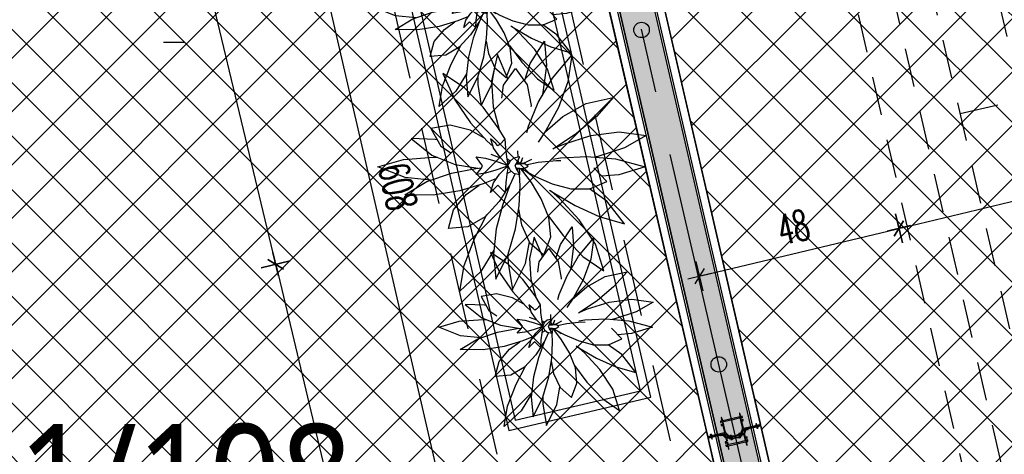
# Model space of a CAD drawing. Header units: centimetres. Extents: x -15121 to 17422, y -60492 to 0.
# Tile 189 of 256: x 1893 to 2122, y -30311 to -30210. Entities that reach past the tile are written whole.
import ezdxf
from ezdxf.enums import TextEntityAlignment as Align

# ---------------------------------------------------------------- set-up
doc = ezdxf.new("R2010")
doc.units = ezdxf.units.CM
doc.header["$LTSCALE"] = 60
for name, pattern in [('CENTER', [2, 1.25, -0.25, 0.25, -0.25]), ('DP', [0.5, 0.3, -0.2]), ('MP', [0.25, 0.15, -0.1])]:
    doc.linetypes.add(name, pattern=pattern)
for name, color, linetype in [('_DTS_SSP', 1, 'Continuous'), ('AIKA KLIMATYZACJA2', 5, 'Continuous'), ('AIKA lampy restauracja wymiarowanie', 7, 'Continuous'), ('AIKA meble2', 8, 'Continuous'), ('AIKA oprawy', 2, 'Continuous'), ('AIKA podłoga deski cała', 2, 'Continuous'), ('AIKA powierzchnie2', 2, 'Continuous'), ('AIKA ppoż restauracja', 7, 'Continuous'), ('AIKA sufity podwieszane', 8, 'Continuous'), ('AIKA szyny w podłodze', 3, 'Continuous'), ('AIKA wymiarowanie ogólne rzut2', 7, 'Continuous'), ('AIKA zieleń', 8, 'Continuous'), ('AIKA ŚCIANA2', 8, 'Continuous'), ('AIKA ścianki mobilne', 7, 'Continuous'), ('L-AXIS', 10, 'CENTER'), ('podciagi i nadproza', 7, 'DP')]:
    doc.layers.add(name, color=color, linetype=linetype)
doc.styles.add('Arial', font='l_10646.ttf')
doc.styles.add('normalnysimplex', font='simplex.shx', dxfattribs={"width": 0.85})
doc.styles.add('wymiar', font='txt.shx', dxfattribs={"width": 0.6})
doc.dimstyles.new('Dwudziestka', dxfattribs={"dimtxt": 7, "dimasz": 0.7, "dimexe": 5, "dimexo": 0, "dimgap": 2.5, "dimtad": 1, "dimtoh": 1, "dimdec": 3, "dimrnd": 0.5, "dimdsep": 46, "dimtxsty": 'wymiar', "dimblk": 'znacznik', "dimcen": 0, "dimdle": 5, "dimse1": 1, "dimse2": 1, "dimclrd": 256, "dimclre": 256, "dimclrt": 256, "dimadec": 0, "dimazin": 0, "dimtfac": 0.4, "dimtdec": 3, "dimtix": 1, "dimtofl": 0, "dimtmove": 2, "dimatfit": 3, "dimldrblk": 'znacznik', "dimfxl": 1, "dimtolj": 1, "dimarcsym": 0})
pattern_1 = [(45, (5073.432, 672.602), (-6.221154, 6.221154), []), (135, (5073.432, 672.602), (-6.221154, -6.221154), [])]

# ---------------------------------------------------------------- blocks, each defined once
blk = doc.blocks.new('SL podciągi restauracja')
at = {"layer": 'podciagi i nadproza'}
blk.add_lwpolyline([(1367.39, -27389.24), (1505.06, -27985.56), (1466.08, -27994.55), (1328.41, -27398.24), (1367.39, -27389.24)], dxfattribs=at)
blk = doc.blocks.new('SL klima')
at = {"layer": 'AIKA KLIMATYZACJA2', "color": 140, "linetype": 'MP', "lineweight": -2}
for p, q in [((6312.48, -26360.41, 327.4), (6206.76, -25902.45, 327.4)), ((6350.21, -26589.24, 366.05), (6221.02, -26029.66, 366.05)), ((6341.44, -26591.26, 366.05), (6212.25, -26031.68, 366.05)), ((6203.48, -26033.71, 366.05), (6332.67, -26593.29, 366.05)), ((6298.14, -26363.72, 327.4), (6312.48, -26360.41, 327.4))]:
    blk.add_line(p, q, dxfattribs=at)
blk = doc.blocks.new('z_45')
for p, q in [((1.116109, 12.784863), (2.886718, 15.481067)), ((2.886718, 15.481067), (3.112793, 12.559485)), ((-2.845997, 13.88936), (-3.570604, 10.668659)), ((-1.655763, 11.123252), (-2.845997, 13.88936)), ((3.844529, 11.023402), (6.185353, 13.788033)), ((6.185353, 13.788033), (5.718845, 10.564661)), ((-2.087796, 10.154057), (-0.650883, 12.201309)), ((-0.650883, 12.201309), (0.760937, 10.202289)), ((0.441211, 10.654926), (1.116109, 12.784863)), ((3.112793, 12.559485), (2.685738, 9.256053)), ((-9.471196, 11.583638), (-8.014357, 8.363295)), ((-6.825197, 9.823632), (-9.471196, 11.583638)), ((-1.588672, 10.865235), (-1.655763, 11.123252)), ((2.124023, 8.055043), (3.844529, 11.023402)), ((-4.564357, 7.499552), (-6.825197, 9.823632)), ((-3.570604, 10.668659), (-3.370214, 7.540822)), ((-2.313089, 8.569336), (-2.087796, 10.154057)), ((0.760937, 10.202289), (1.247263, 7.701373)), ((5.718845, 10.564661), (4.56084, 7.449961)), ((2.685738, 9.256053), (2.585155, 8.850694)), ((7.924801, 7.917333), (11.223727, 8.66015)), ((11.223727, 8.66015), (9.188086, 6.343603)), ((-8.014357, 8.363295), (-6.118167, 5.604553)), ((-2.732033, 4.996347), (-4.564357, 7.499552)), ((-3.370214, 7.540822), (-2.609962, 4.790235)), ((0.939745, 5.188775), (2.124023, 8.055043)), ((1.247263, 7.701373), (1.236522, 7.510304)), ((4.56084, 7.449961), (3.048825, 4.653072)), ((5.118847, 6.358695), (7.924801, 7.917333)), ((2.912497, 4.450679), (5.118847, 6.358695)), ((9.188086, 6.343603), (6.763673, 4.31025)), ((-8.571875, 5.299163), (-10.923731, 4.889011)), ((-10.923731, 4.889011), (-9.723246, 2.764893)), ((-6.165922, 4.682708), (-8.571875, 5.299163)), ((-6.118167, 5.604553), (-4.087406, 3.361177)), ((-1.916993, 3.620315), (-2.732033, 4.996347)), ((0.713086, 4.427791), (0.939745, 5.188775)), ((-13.329983, 3.664804), (-10.796976, 1.677108)), ((-10.395801, 3.557134), (-13.329983, 3.664804)), ((-4.421586, 3.730321), (-6.165922, 4.682708)), ((-3.663379, 3.641844), (-3.332913, 2.487993)), ((-3.033108, 3.074575), (-3.663379, 3.641844)), ((-1.897073, 3.641844), (-2.527249, 2.960253)), ((-1.838088, 2.487993), (-1.897073, 3.641844)), ((3.048825, 4.653072), (2.101171, 3.24595)), ((6.763673, 4.31025), (4.27959, 2.622747)), ((5.226266, 3.010106), (8.498532, 4.040098)), ((8.498532, 4.040098), (11.938083, 4.511809)), ((11.938083, 4.511809), (15.209764, 4.056096)), ((15.209764, 4.056096), (12.607419, 2.562547)), ((-10.143751, 3.508997), (-10.395801, 3.557134)), ((-9.723246, 2.764893), (-8.523244, 1.970458)), ((-4.087406, 3.361177), (-3.407812, 2.749658)), ((-3.332913, 2.487993), (-2.604687, 1.451993)), ((-2.780175, 2.809238), (-3.033108, 3.074575)), ((-2.527249, 2.960253), (-2.780175, 2.809238)), ((-1.709473, 1.451993), (-1.838088, 2.487993)), ((4.27959, 2.622747), (3.878319, 2.391028)), ((4.0667, 2.499819), (5.226266, 3.010106)), ((12.607419, 2.562547), (9.364843, 1.5064)), ((-14.246488, 1.155138), (-10.58799, 1.426625)), ((-10.796976, 1.677108), (-7.958597, 0.544524)), ((-10.58799, 1.426625), (-10.121489, 1.407576)), ((-4.898632, 0.705075), (-5.429691, 1.477385)), ((-5.429691, 1.477385), (-4.293358, 1.311088)), ((-4.293358, 1.311088), (-3.019536, 0.943708)), ((-3.632522, 1.770306), (-2.493846, 1.337838)), ((-2.604687, 1.451993), (-1.873535, 0.699282)), ((-1.583988, 0.699282), (-1.709473, 1.451993)), ((-1.679397, 1.271486), (-1.272851, 0.962949)), ((-0.877637, 1.311088), (-1.294726, 0.943708)), ((-0.130665, 1.477385), (-0.877637, 1.311088)), ((-0.538969, 0.705075), (-0.130665, 1.477385)), ((-0.402153, 2.182174), (-0.364649, 1.42529)), ((0.143945, 1.07379), (0.261426, 1.376176)), ((0.523341, 0.751948), (1.350194, 1.19648)), ((3.888863, 1.192188), (4.834962, 1.339221)), ((4.834962, 1.339221), (8.005172, 1.502991)), ((8.005172, 1.502991), (11.50527, 1.21479)), ((9.364843, 1.5064), (8.960253, 1.424313)), ((11.50527, 1.21479), (15.089351, 0.26207)), ((-17.348439, 0.262022), (-14.246488, 1.155138)), ((-14.047462, -1.054287), (-17.348439, 0.262022)), ((-8.423632, -0.520706), (-5.451953, 0.046134)), ((-7.958597, 0.544524), (-5.231249, 0.066352)), ((-5.451953, 0.046134), (-4.759377, 0.10953)), ((-5.429691, -0.687051), (-4.769921, 0.085259)), ((-4.635745, 0.395179), (-4.898632, 0.705075)), ((-4.769921, 0.085259), (-4.635745, 0.395179)), ((-3.019536, 0.943708), (-1.976955, 0.57261)), ((-1.976955, 0.217772), (-3.019536, -0.153327)), ((-2.604687, -0.661659), (-1.873535, 0.091076)), ((-1.976955, 0.57261), (-1.628906, 0.433159)), ((-1.628906, 0.357175), (-1.976955, 0.217772)), ((-1.881445, 0.339508), (-1.606447, 0.383544)), ((-1.873535, 0.699282), (-1.562113, 0.420308)), ((-1.873535, 0.091076), (-1.774222, 0.182414)), ((-1.774222, 0.182414), (-1.583988, 0.343227)), ((-1.728809, 0.212503), (-1.572365, 0.349855)), ((-1.727444, 0.221968), (-1.604688, 0.331926)), ((-1.583988, 0.091076), (-1.709473, -0.661659)), ((-1.683301, 0.60215), (-1.553714, 0.433731)), ((-1.683301, 0.18189), (-1.563573, 0.353074)), ((-1.676369, 0.47915), (-1.631546, 0.482464)), ((-1.676369, 0.452209), (-1.676369, 0.47915)), ((-1.676369, 0.47915), (-1.565433, 0.409579)), ((-1.676369, 0.267673), (-1.676369, 0.338197)), ((-1.626176, 0.952387), (-1.35352, 0.829601)), ((-1.583988, 0.699282), (-1.542676, 0.458455)), ((-1.543754, 0.454164), (-1.583988, 0.699282)), ((-1.545703, 0.324464), (-1.583988, 0.091076)), ((-1.494336, 0.556159), (-1.572365, 0.395179)), ((-1.572365, 0.395179), (-1.511622, 0.234222)), ((-1.567286, 0.192738), (-1.48496, 0.186634)), ((-1.553714, 0.277925), (-1.532912, 0.290728)), ((-1.546973, 0.488734), (-1.526272, 0.490236)), ((-1.511622, 0.234222), (-1.294726, -0.153327)), ((-1.294726, 0.943708), (-1.494336, 0.556159)), ((-0.698143, 0.395179), (-0.538969, 0.705075)), ((-0.57354, 0.085259), (-0.698143, 0.395179)), ((-0.61475, 0.557566), (0.414157, 0.633597)), ((-0.587601, 0.120354), (0.414157, 0.046349)), ((-0.130665, -0.687051), (-0.57354, 0.085259)), ((-0.552541, 0.679731), (-0.473535, 0.568008)), ((-0.552541, 0.048637), (-0.451565, 0.110316)), ((-0.343555, 0.101996), (-0.4583, -0.115633)), ((-0.351566, 0.05846), (-0.343555, 0.072765)), ((-0.343555, 1.074767), (-0.304008, 0.713921)), ((0.414157, 0.633597), (-0.343555, 0.718355)), ((-0.343555, 0.718355), (-0.343555, 0.577641)), ((-0.343555, -0.038433), (-0.343555, 0.101996)), ((0.414157, 0.046349), (-0.343555, -0.038433)), ((-0.342482, 1.076675), (-0.295609, 0.712991)), ((-0.039065, 0.684285), (0.143945, 1.07379)), ((0.143945, 1.07379), (-0.026757, 0.682902)), ((-0.020218, 0.682187), (0.042868, 0.793743)), ((0.263965, -0.291395), (0, 0)), ((0.005859, 0.000691), (0.263965, -0.291395)), ((0.112987, 0.01266), (0.343358, -0.138187)), ((0.343358, -0.138187), (0.122851, 0.013781)), ((0.343358, 0.641418), (0.523341, 0.751948)), ((0.523341, 0.751948), (0.350583, 0.640726)), ((0.882226, 0.339985), (0.414157, 0.633597)), ((0.414157, 0.046349), (0.882226, 0.339985)), ((0.618356, 0.505519), (2.111423, 0.813913)), ((2.111423, 0.813913), (4.325879, 1.034188)), ((4.325879, 1.034188), (4.866993, 0.999713)), ((8.87754, 0.106263), (8.870017, 0.108933)), ((10.431641, -1.544666), (8.87754, 0.106263)), ((15.089351, 0.26207), (11.904103, -0.724029)), ((-10.945606, -1.379967), (-14.047462, -1.054287)), ((-11.416704, -1.54047), (-8.423632, -0.520706)), ((-4.293358, -0.520706), (-5.429691, -0.687051)), ((-2.953124, -1.157331), (-4.577738, -1.834464)), ((-3.019536, -0.153327), (-4.293358, -0.520706)), ((-3.332913, -1.697659), (-2.604687, -0.661659)), ((-1.709473, -0.661659), (-1.838088, -1.697659)), ((-1.693851, -0.568056), (-1.146388, -0.28398)), ((-0.682133, -0.564265), (-1.35352, -2.042174)), ((-1.294726, -0.153327), (-0.877637, -0.520706)), ((-0.877637, -0.520706), (-0.130665, -0.687051)), ((-0.190139, -0.021291), (-0.149512, -0.409627)), ((-0.149512, -0.409627), (-0.140429, -0.670075)), ((-0.091702, -2.064657), (-0.140429, -0.685)), ((1.305467, -1.671815), (0.263965, -0.291395)), ((0.343358, -0.138187), (1.780665, -0.936222)), ((0.694239, -0.332999), (1.227832, -0.725722)), ((1.780665, -0.936222), (3.791404, -1.803994)), ((11.904103, -0.724029), (9.830469, -0.90611)), ((-14.07373, -3.13642), (-11.416704, -1.54047)), ((-4.577738, -1.834464), (-7.403421, -2.685213)), ((-6.6167, -3.11451), (-5.047756, -1.975965)), ((-3.663379, -2.851462), (-3.332913, -1.697659)), ((-3.033108, -2.206969), (-3.663379, -2.851462)), ((-2.780175, -1.994538), (-3.033108, -2.206969)), ((-2.527249, -2.210593), (-2.780175, -1.994538)), ((-1.897073, -2.851462), (-2.527249, -2.210593)), ((-1.35352, -2.042174), (-2.229786, -4.429722)), ((-1.838088, -1.697659), (-1.897073, -2.851462)), ((-1.897073, -2.844191), (-1.347756, -2.01571)), ((-1.347756, -2.01571), (-1.297754, -1.919913)), ((-0.207716, -4.4456), (-0.091702, -2.064657)), ((2.482617, -3.62699), (1.305467, -1.671815)), ((3.791404, -1.803994), (6.092381, -2.413368)), ((8.400196, -2.436328), (10.431641, -1.544666)), ((-10.627055, -3.20127), (-14.07373, -3.13642)), ((-7.403421, -2.685213), (-10.627055, -3.20127)), ((-8.167577, -4.977584), (-6.6167, -3.11451)), ((-1.899707, -2.848768), (-2.638769, -3.964114)), ((3.484273, -2.572203), (3.932518, -2.881288)), ((4.709864, -3.591299), (3.717869, -2.733254)), ((3.932518, -2.881288), (6.586033, -4.438806)), ((6.092381, -2.413368), (8.400196, -2.436328)), ((10.435152, -3.927588), (8.347654, -2.43578)), ((-2.638769, -3.964114), (-4.346585, -5.804968)), ((-2.229786, -4.429722), (-2.974415, -7.289314)), ((-0.641215, -7.295108), (-0.207716, -4.4456)), ((3.390723, -5.904579), (2.482617, -3.62699)), ((7.103026, -6.169581), (4.709864, -3.591299)), ((6.586033, -4.438806), (9.533495, -5.789065)), ((12.572265, -6.654835), (10.435152, -3.927588)), ((-8.790821, -7.222462), (-8.167577, -4.977584)), ((-4.346585, -5.804968), (-6.415725, -7.052922)), ((-5.600298, -8.385539), (-4.10918, -5.549121)), ((-0.278127, -4.908538), (0.070995, -6.779051)), ((3.260642, -5.578327), (5.139941, -8.084035)), ((3.625292, -8.252382), (3.390723, -5.904579)), ((9.533495, -5.789065), (12.572265, -6.654835)), ((-6.415725, -7.052922), (-8.790821, -7.222462)), ((0.070995, -6.779051), (1.064259, -8.927584)), ((9.053218, -9.147692), (7.103026, -6.169581)), ((-2.974415, -7.289314), (-3.329104, -10.357284)), ((-1.53594, -10.355759), (-0.641215, -7.295108)), ((2.781737, -10.418105), (3.625292, -8.252382)), ((5.139941, -8.084035), (7.544237, -10.623288)), ((-6.894338, -11.727738), (-5.600298, -8.385539)), ((0.57441, -11.471963), (1.038867, -8.872604)), ((1.064259, -8.927584), (2.781737, -10.418105)), ((10.071385, -12.377596), (9.053218, -9.147692)), ((-3.271973, -9.86352), (-4.865432, -12.475824)), ((-3.329104, -10.357284), (-3.035742, -13.370013)), ((-3.035742, -13.370013), (-1.53594, -10.355759)), ((-1.55713, -10.398388), (-1.542676, -11.455464)), ((7.544237, -10.623288), (10.071385, -12.377596)), ((-7.407814, -14.838576), (-6.894338, -11.727738)), ((-1.542676, -11.455464), (-1.008987, -14.652538)), ((-1.008987, -14.652538), (0.57441, -11.471963)), ((-4.865432, -12.475824), (-7.407814, -14.838576))]:
    blk.add_line(p, q)
blk = doc.blocks.new('SL ścianki przesuwne restauracja')
at = {"layer": 'AIKA ścianki mobilne'}
for p, q in [((7034.15, -26246.49), (7009.29, -26138.82)), ((7011.04, -26138.41), (7035.9, -26246.08)), ((7023.62, -26248.92), (6998.77, -26141.25)), ((7000.52, -26140.84), (7025.38, -26248.51)), ((7037.15, -26259.49), (7034.22, -26246.78)), ((7035.13, -26246.98), (7035.04, -26246.59)), ((7035.28, -26246.94), (7035.13, -26246.98)), ((7035.19, -26246.55), (7035.28, -26246.94)), ((7035.97, -26246.37), (7038.9, -26259.09)), ((7023.69, -26249.21), (7024.47, -26249.03)), ((7026.22, -26260.17), (7023.69, -26249.21)), ((7024.47, -26249.03), (7024.56, -26249.42)), ((7024.56, -26249.42), (7024.7, -26249.39)), ((7025.45, -26248.8), (7027.98, -26259.77))]:
    blk.add_line(p, q, dxfattribs=at)
at = {"layer": 'AIKA ścianki mobilne', "linetype": 'Continuous'}
blk.add_lwpolyline([(7031.3, -26245.13), (7031.67, -26246.73, -0.162719), (7031.61, -26247.36), (7031.24, -26248.18, -0.023978), (7031.22, -26248.23, -0.684311), (7031.13, -26248.21), (7031.12, -26248.18, 0.414214), (7031.06, -26248.14), (7030.88, -26248.19, 0.198912), (7030.85, -26248.21), (7030.79, -26248.29, 0.668179), (7030.82, -26248.32), (7030.97, -26248.29, -0.414214), (7031, -26248.3), (7031.04, -26248.5, -0.414214), (7031.03, -26248.52), (7030.87, -26248.56, 0.414214), (7030.85, -26248.58), (7030.87, -26248.66, 0.414214), (7030.9, -26248.67), (7031.04, -26248.64, 0.235614), (7031.38, -26248.36), (7031.84, -26247.33, -0.235614), (7031.98, -26247.21), (7032.9, -26247, 0.198912), (7032.93, -26246.98), (7032.96, -26246.93, -0.198912), (7032.99, -26246.91), (7035.08, -26246.43, 0.414214), (7035.14, -26246.33), (7035.06, -26246, 0.414214), (7034.97, -26245.94), (7034.92, -26245.95, 0.414214), (7034.9, -26245.97), (7034.92, -26246.07, -0.414214), (7034.95, -26246.09), (7034.99, -26246.27, -0.414214), (7034.98, -26246.3), (7032.05, -26246.97, -0.414214), (7031.93, -26246.9), (7031.56, -26245.26, -0.414214), (7031.57, -26245.23), (7031.86, -26245.17, 0.414214), (7031.9, -26245.11), (7031.86, -26244.92, 0.198912), (7031.84, -26244.89), (7031.75, -26244.84, 0.668179), (7031.72, -26244.86), (7031.76, -26245.02, -0.414214), (7031.74, -26245.04), (7031.54, -26245.09, -0.414214), (7031.51, -26245.07), (7031.35, -26244.38, -0.414214), (7031.37, -26244.36), (7031.57, -26244.31, -0.414214), (7031.6, -26244.33), (7031.63, -26244.48, 0.668179), (7031.67, -26244.49), (7031.72, -26244.4, 0.198912), (7031.73, -26244.36), (7031.69, -26244.18, 0.414214), (7031.63, -26244.14), (7031.33, -26244.21, -0.414214), (7031.31, -26244.2), (7031.14, -26243.46, 0.414214), (7031.11, -26243.44), (7031.07, -26243.45, 0.36397), (7031.06, -26243.47), (7031.09, -26244.17, 0.043661), (7031.1, -26244.22), (7031.11, -26244.24, -0.414214), (7031.09, -26244.27), (7027.15, -26245.18, -0.414214), (7027.13, -26245.16), (7027.12, -26245.13, 0.043661), (7027.11, -26245.09), (7026.84, -26244.45, 0.36397), (7026.81, -26244.43), (7026.77, -26244.44, 0.414214), (7026.75, -26244.47), (7026.93, -26245.21, -0.414214), (7026.91, -26245.23), (7026.62, -26245.3, 0.414214), (7026.58, -26245.36), (7026.62, -26245.54, 0.198912), (7026.64, -26245.57), (7026.73, -26245.63, 0.668179), (7026.76, -26245.61), (7026.72, -26245.45, -0.414214), (7026.74, -26245.43), (7026.94, -26245.38, -0.414214), (7026.97, -26245.39), (7027.13, -26246.09, -0.414214), (7027.11, -26246.11), (7026.91, -26246.16, -0.414214), (7026.88, -26246.14), (7026.85, -26245.99, 0.668179), (7026.81, -26245.98), (7026.76, -26246.07, 0.198912), (7026.75, -26246.1), (7026.79, -26246.29, 0.414214), (7026.85, -26246.32), (7027.15, -26246.26, -0.414214), (7027.17, -26246.27), (7027.55, -26247.91, -0.414214), (7027.47, -26248.03), (7024.55, -26248.7, -0.414214), (7024.53, -26248.69), (7024.48, -26248.5, -0.414214), (7024.5, -26248.48), (7024.48, -26248.38, 0.414214), (7024.45, -26248.37), (7024.4, -26248.38, 0.414214), (7024.34, -26248.47), (7024.42, -26248.8, 0.414214), (7024.52, -26248.86), (7026.6, -26248.38, -0.198912), (7026.64, -26248.39), (7026.69, -26248.42, 0.198912), (7026.73, -26248.43), (7027.64, -26248.21, -0.235614), (7027.82, -26248.26), (7028.68, -26248.98, 0.235614), (7029.12, -26249.09), (7029.26, -26249.05, 0.414214), (7029.27, -26249.03), (7029.26, -26248.95, 0.414214), (7029.23, -26248.94), (7029.08, -26248.97, -0.414214), (7029.05, -26248.96), (7029.01, -26248.76, -0.414214), (7029.02, -26248.74), (7029.18, -26248.7, 0.668179), (7029.18, -26248.66), (7029.1, -26248.61, 0.198912), (7029.06, -26248.61), (7028.88, -26248.65, 0.414214), (7028.84, -26248.71), (7028.85, -26248.74, -0.684311), (7028.77, -26248.79, -0.023978), (7028.73, -26248.76), (7028.04, -26248.18, -0.162719), (7027.71, -26247.64), (7027.22, -26245.52, -0.414214), (7027.3, -26245.4), (7029.09, -26244.99), (7029.16, -26244.92, -0.267949), (7029.18, -26244.92), (7029.26, -26244.95), (7031.06, -26244.53, -0.414214), (7031.18, -26244.61), (7031.3, -26245.13)], format="xyb", dxfattribs=at)
at = {"layer": 'AIKA ścianki mobilne'}
blk.add_lwpolyline([(7028.25, -26249.97), (7028.13, -26249.44, -0.265236), (7028.16, -26249.34), (7028.31, -26249.19, -0.397137), (7028.45, -26249.19, 0.21042), (7028.9, -26249.35, -0.371263), (7029.01, -26249.43), (7029.03, -26249.52, 0.414214), (7029.15, -26249.59), (7029.28, -26249.56, 0.198912), (7029.31, -26249.54), (7029.37, -26249.45, 0.668179), (7029.35, -26249.42), (7029.19, -26249.46, -0.414214), (7029.17, -26249.44), (7029.12, -26249.25, -0.414214), (7029.14, -26249.22), (7029.29, -26249.19, 0.414214), (7029.31, -26249.16), (7029.29, -26249.09, 0.414214), (7029.26, -26249.07), (7028.95, -26249.14, -0.226285), (7028.61, -26249.07), (7028.28, -26248.81, 0.155747), (7028.25, -26248.8), (7028.12, -26248.8, 0.668179), (7028.11, -26248.83), (7028.22, -26248.95, -0.414214), (7028.22, -26248.98), (7028.07, -26249.12, -0.414214), (7028.04, -26249.12), (7027.5, -26248.55, -0.580732), (7027.52, -26248.47), (7027.71, -26248.43, -0.265236), (7027.73, -26248.43), (7027.84, -26248.55, 0.414214), (7027.87, -26248.55), (7027.98, -26248.45, 0.447259), (7027.98, -26248.42), (7027.81, -26248.28, 0.235614), (7027.64, -26248.24), (7026.72, -26248.45, -0.198912), (7026.69, -26248.44), (7026.62, -26248.4, 0.198912), (7026.56, -26248.39), (7024.52, -26248.86, 0.414214), (7024.46, -26248.96), (7024.53, -26249.29, 0.414214), (7024.63, -26249.35), (7024.68, -26249.34, 0.414214), (7024.69, -26249.32), (7024.67, -26249.22, -0.414214), (7024.65, -26249.2), (7024.6, -26249.02, -0.414214), (7024.62, -26248.99), (7026.52, -26248.56, -0.198912), (7026.55, -26248.56), (7026.67, -26248.64, 0.198912), (7026.74, -26248.65), (7027.13, -26248.56, -0.265236), (7027.23, -26248.59), (7027.76, -26249.15, -0.13423), (7027.89, -26249.39), (7028.04, -26250.03, -0.414214), (7028.02, -26250.06), (7027.73, -26250.12, 0.414214), (7027.69, -26250.18), (7027.74, -26250.37, 0.198912), (7027.76, -26250.4), (7027.84, -26250.45, 0.668179), (7027.87, -26250.43), (7027.84, -26250.27, -0.414214), (7027.85, -26250.25), (7028.06, -26250.2, -0.414214), (7028.08, -26250.22), (7028.24, -26250.91, -0.414214), (7028.23, -26250.93), (7028.02, -26250.98, -0.414214), (7028, -26250.96), (7027.96, -26250.81, 0.668179), (7027.93, -26250.8), (7027.87, -26250.89, 0.198912), (7027.87, -26250.93), (7027.91, -26251.11, 0.414214), (7027.97, -26251.15), (7028.26, -26251.08, -0.414214), (7028.28, -26251.09), (7028.45, -26251.83, 0.414214), (7028.48, -26251.85), (7028.52, -26251.84, 0.36397), (7028.54, -26251.82), (7028.5, -26251.12, 0.043661), (7028.49, -26251.07), (7028.49, -26251.05, -0.414214), (7028.5, -26251.02), (7032.44, -26250.11, -0.414214), (7032.46, -26250.13), (7032.47, -26250.15, 0.043661), (7032.49, -26250.2), (7032.76, -26250.84, 0.36397), (7032.78, -26250.86), (7032.82, -26250.85, 0.414214), (7032.84, -26250.82), (7032.67, -26250.08, -0.414214), (7032.68, -26250.06), (7032.98, -26249.99, 0.414214), (7033.01, -26249.93), (7032.97, -26249.75, 0.198912), (7032.95, -26249.72), (7032.86, -26249.66, 0.668179), (7032.83, -26249.68), (7032.87, -26249.84, -0.414214), (7032.85, -26249.86), (7032.65, -26249.91, -0.414214), (7032.63, -26249.9), (7032.47, -26249.2, -0.414214), (7032.48, -26249.18), (7032.69, -26249.13, -0.414214), (7032.71, -26249.15), (7032.75, -26249.3, 0.668179), (7032.78, -26249.31), (7032.84, -26249.22, 0.198912), (7032.84, -26249.19), (7032.8, -26249, 0.414214), (7032.74, -26248.97), (7032.45, -26249.03, -0.414214), (7032.42, -26249.02), (7032.27, -26248.37, -0.13423), (7032.28, -26248.11), (7032.52, -26247.36, -0.265236), (7032.59, -26247.3), (7032.98, -26247.21, 0.198912), (7033.04, -26247.16), (7033.12, -26247.04, -0.198912), (7033.14, -26247.03), (7035.04, -26246.59, -0.414214), (7035.07, -26246.6), (7035.11, -26246.79, -0.414214), (7035.1, -26246.81), (7035.12, -26246.91, 0.414214), (7035.14, -26246.92), (7035.19, -26246.91, 0.414214), (7035.25, -26246.82), (7035.17, -26246.49, 0.414214), (7035.08, -26246.43), (7033.03, -26246.9, 0.198912), (7032.98, -26246.93), (7032.94, -26247, -0.198912), (7032.91, -26247.02), (7032, -26247.23, 0.235614), (7031.86, -26247.34), (7031.77, -26247.54, 0.447259), (7031.78, -26247.57), (7031.93, -26247.61, 0.414214), (7031.95, -26247.6), (7032, -26247.44, -0.265236), (7032.02, -26247.43), (7032.2, -26247.39, -0.580732), (7032.26, -26247.45), (7032.03, -26248.2, -0.414214), (7032, -26248.21), (7031.8, -26248.15, -0.414214), (7031.79, -26248.13), (7031.84, -26247.97, 0.668179), (7031.81, -26247.95), (7031.69, -26248.01, 0.155747), (7031.67, -26248.03), (7031.49, -26248.41, -0.226285), (7031.22, -26248.62), (7030.9, -26248.69, 0.414214), (7030.89, -26248.72), (7030.9, -26248.8, 0.414214), (7030.93, -26248.81), (7031.08, -26248.77, -0.414214), (7031.11, -26248.79), (7031.15, -26248.98, -0.414214), (7031.14, -26249.01), (7030.98, -26249.04, 0.668179), (7030.98, -26249.08), (7031.06, -26249.13, 0.198912), (7031.1, -26249.14), (7031.23, -26249.11, 0.414214), (7031.31, -26248.99), (7031.29, -26248.9, -0.371263), (7031.35, -26248.79, 0.21042), (7031.69, -26248.44, -0.397137), (7031.81, -26248.39), (7032.02, -26248.45, -0.265236), (7032.08, -26248.52), (7032.37, -26249.77, -0.414214), (7032.3, -26249.89), (7030.5, -26250.31), (7030.44, -26250.37, -0.267949), (7030.42, -26250.37), (7030.33, -26250.34), (7028.53, -26250.76, -0.414214), (7028.42, -26250.68), (7028.3, -26250.16)], format="xyb", dxfattribs=at)
for points in [[(7035.9, -26246.08), (7035.12, -26246.26), (7035.03, -26245.87), (7034.84, -26245.92), (7034.93, -26246.31)], [(7023.62, -26248.92), (7024.4, -26248.74), (7024.31, -26248.35), (7024.51, -26248.3), (7024.6, -26248.69)]]:
    blk.add_lwpolyline(points, dxfattribs=at)
for points in [[(7035.12, -26246.26), (7035.16, -26246.41), (7035.94, -26246.23), (7035.9, -26246.08)], [(7035.97, -26246.37), (7035.93, -26246.23), (7035.15, -26246.41), (7035.19, -26246.55)], [(7023.62, -26248.92), (7023.66, -26249.06), (7024.44, -26248.88), (7024.4, -26248.74)], [(7023.69, -26249.21), (7023.66, -26249.06), (7024.44, -26248.88), (7024.47, -26249.03)]]:
    blk.add_lwpolyline(points, close=True, dxfattribs=at)
for points in [[(7029.31, -26248.69, 0.167317), (7030.68, -26248.38), (7030.97, -26248.31), (7031.02, -26248.51), (7030.82, -26248.55), (7030.85, -26248.68), (7029.29, -26249.04), (7029.26, -26248.91), (7029.07, -26248.95), (7029.02, -26248.76)], [(7029.47, -26249.38, -0.167317), (7030.84, -26249.06), (7031.13, -26249), (7031.09, -26248.8), (7030.89, -26248.84), (7030.86, -26248.72), (7029.3, -26249.08), (7029.33, -26249.21), (7029.14, -26249.25), (7029.18, -26249.45)]]:
    blk.add_lwpolyline(points, format="xyb", close=True, dxfattribs=at)
for centre in [(7008.2, -26154.11), (7026.2, -26232.06)]:
    blk.add_circle(centre, 1.8, dxfattribs=at)
at = {"layer": 'L-AXIS'}
blk.add_lwpolyline([(7085.76, -26490.07), (6871.38, -25561.5)], dxfattribs=at)
at = {"layer": 'AIKA ścianki mobilne', "style": 'normalnysimplex', "width": 0.85, "flags": 12}
for p in [(7526.71, -25549.96), (6841.55, -25708.14), (6722.86, -25735.55), (7655.65, -26108.47), (6970.49, -26266.66), (6851.79, -26294.06)]:
    blk.add_attdef('200', text='', height=0.3, rotation=13, dxfattribs=at).set_placement(p, align=Align.TOP_LEFT)
at = {"layer": 'AIKA ścianki mobilne', "style": 'normalnysimplex', "width": 0.85}
for p in [(7511.03, -25612.22), (6883.82, -25757.03), (6707.18, -25797.81), (7639.97, -26170.73), (7012.75, -26315.54), (6836.11, -26356.32)]:
    blk.add_attdef('80', text='', height=0.3, rotation=13, dxfattribs=at).set_placement(p, align=Align.CENTER)
blk = doc.blocks.new('znacznik')
at = {"color": 0}
for points in [[(0, -5), (0, 5)], [(-4, 0), (4, 0)]]:
    blk.add_lwpolyline(points, dxfattribs=at)
at = {"color": 1}
blk.add_lwpolyline([(-2.12, -2.12), (2.12, 2.12)], dxfattribs=at)
blk = doc.blocks.new('*D5404')
at = {"layer": 'AIKA wymiarowanie ogólne rzut2', "lineweight": -2, "transparency": 16777216}
blk.add_line((2043.47, -30545.56), (1907.01, -29954.51), dxfattribs=at)
at = {"layer": 'Defpoints', "color": 0, "transparency": 16777216}
for p in [(1919.01, -29951.02), (1906.85, -29953.83), (2055.78, -30543.44)]:
    blk.add_point(p, dxfattribs=at)
at = {"layer": 'AIKA wymiarowanie ogólne rzut2', "linetype": 'ByBlock', "lineweight": -2, "transparency": 16777216, "xscale": 0.7, "yscale": 0.7, "zscale": 0.7}
for p, rotation in [((1906.85, -29953.83), 102.9999999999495), ((2043.62, -30546.25), 282.9999999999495)]:
    blk.add_blockref('znacznik', p, dxfattribs=dict(at, rotation=rotation))
at = {"layer": 'AIKA wymiarowanie ogólne rzut2', "transparency": 16777216, "insert": (1981.08, -30248.69), "char_height": 7, "attachment_point": 5, "rotation": 283, "style": 'wymiar'}
blk.add_mtext('\\A1;608', dxfattribs=at)
blk = doc.blocks.new('SSP Czujka dymu DualRay')
blk.add_lwpolyline([(-20, 20.01), (19.98, 20.01), (19.98, -19.99), (-20, -19.99)], close=True)
for points in [[(-7.99, -14.13), (-1.24, -6.74), (-12.69, 5.9), (-5.51, 13.51)], [(5.58, -14.13), (12.33, -6.74), (0.88, 5.9), (8.05, 13.51)]]:
    blk.add_spline(points, degree=3)
at = {"style": 'Arial'}
for tag, p, flags in [('WP', (-43.85, 94.24), 11), ('TYP', (-43.2, 65.41), 1)]:
    blk.add_attdef(tag, p, '', height=22.5, dxfattribs=dict(at, flags=flags))
at = {"style": 'Arial', "width": 0.9, "flags": 8}
blk.add_attdef('NUMER', (-38.75, 34.57), '', height=20, dxfattribs=at)
blk = doc.blocks.new('Sl ppoż rest')
at = {"layer": '_DTS_SSP'}
ref = blk.add_blockref('SSP Czujka dymu DualRay', (908.55, -800.83), dxfattribs=at)
ref.add_attrib('NUMER', 'L1/108', dxfattribs={"layer": '0', "height": 25, "style": 'Arial', "width": 0.9, "flags": 8}).set_placement((907.14, -757.59), align=Align.MIDDLE_CENTER)
blk = doc.blocks.new('SL lampa rzut')
at = {"color": 2}
blk.add_line((-2.76, 69.87), (3.24, 69.87), dxfattribs=at)
blk = doc.blocks.new('*D7137')
at = {"layer": 'AIKA lampy restauracja wymiarowanie', "lineweight": -2, "transparency": 16777216}
blk.add_line((1912.81, -30101.19), (1952.39, -30266.13), dxfattribs=at)
at = {"layer": 'Defpoints', "color": 0, "transparency": 16777216}
for p in [(1888.89, -30106.21), (1952.56, -30266.81), (1928.79, -30272.51)]:
    blk.add_point(p, dxfattribs=at)
at = {"layer": 'AIKA lampy restauracja wymiarowanie', "lineweight": -2, "transparency": 16777216, "xscale": 0.7, "yscale": 0.7, "zscale": 0.7}
for p, rotation in [((1912.65, -30100.51), 103.4939145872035), ((1952.56, -30266.81), 283.4939145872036)]:
    blk.add_blockref('znacznik', p, dxfattribs=dict(at, rotation=rotation))
at = {"layer": 'AIKA lampy restauracja wymiarowanie', "transparency": 16777216, "insert": (1938.44, -30182.26), "char_height": 7, "attachment_point": 5, "rotation": 283.4939, "style": 'wymiar'}
blk.add_mtext('\\A1;171', dxfattribs=at)
blk = doc.blocks.new('*D7138')
at = {"layer": 'AIKA lampy restauracja wymiarowanie', "lineweight": -2, "transparency": 16777216}
blk.add_line((1952.72, -30267.49), (1992.22, -30432.11), dxfattribs=at)
at = {"layer": 'Defpoints', "color": 0, "transparency": 16777216}
for p in [(1928.79, -30272.51), (1992.39, -30432.79), (1968.62, -30438.49)]:
    blk.add_point(p, dxfattribs=at)
at = {"layer": 'AIKA lampy restauracja wymiarowanie', "lineweight": -2, "transparency": 16777216, "xscale": 0.7, "yscale": 0.7, "zscale": 0.7}
for p, rotation in [((1952.56, -30266.81), 103.4939145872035), ((1992.39, -30432.79), 283.4939145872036)]:
    blk.add_blockref('znacznik', p, dxfattribs=dict(at, rotation=rotation))
at = {"layer": 'AIKA lampy restauracja wymiarowanie', "transparency": 16777216, "insert": (1978.31, -30348.4), "char_height": 7, "attachment_point": 5, "rotation": 283.4939, "style": 'wymiar'}
blk.add_mtext('\\A1;170.5', dxfattribs=at)
blk = doc.blocks.new('*D7180')
at = {"layer": 'AIKA lampy restauracja wymiarowanie', "lineweight": -2, "transparency": 16777216}
blk.add_line((2052.01, -30269.43), (2097.17, -30258.59), dxfattribs=at)
at = {"layer": 'Defpoints', "color": 0, "transparency": 16777216}
for p in [(2091.92, -30233.7), (2045.39, -30244.86), (2097.85, -30258.43)]:
    blk.add_point(p, dxfattribs=at)
at = {"layer": 'AIKA lampy restauracja wymiarowanie', "lineweight": -2, "transparency": 16777216, "xscale": 0.7, "yscale": 0.7, "zscale": 0.7}
for p, rotation in [((2097.85, -30258.43), 13.49391458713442), ((2051.33, -30269.59), 193.4939145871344)]:
    blk.add_blockref('znacznik', p, dxfattribs=dict(at, rotation=rotation))
at = {"layer": 'AIKA lampy restauracja wymiarowanie', "transparency": 16777216, "insert": (2073.19, -30258.18), "char_height": 7, "attachment_point": 5, "rotation": 13.4939, "style": 'wymiar'}
blk.add_mtext('\\A1;48', dxfattribs=at)
blk = doc.blocks.new('*D7181')
at = {"layer": 'AIKA lampy restauracja wymiarowanie', "lineweight": -2, "transparency": 16777216}
blk.add_line((2098.53, -30258.27), (2331.16, -30202.44), dxfattribs=at)
at = {"layer": 'Defpoints', "color": 0, "transparency": 16777216}
for p in [(2323.58, -30167.86), (2331.84, -30202.28), (2091.92, -30233.7)]:
    blk.add_point(p, dxfattribs=at)
at = {"layer": 'AIKA lampy restauracja wymiarowanie', "lineweight": -2, "transparency": 16777216, "xscale": 0.7, "yscale": 0.7, "zscale": 0.7}
for p, rotation in [((2331.84, -30202.28), 13.4939145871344), ((2097.85, -30258.43), 193.4939145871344)]:
    blk.add_blockref('znacznik', p, dxfattribs=dict(at, rotation=rotation))
at = {"layer": 'AIKA lampy restauracja wymiarowanie', "transparency": 16777216, "insert": (2213.45, -30224.52), "char_height": 7, "attachment_point": 5, "rotation": 13.4939, "style": 'wymiar'}
blk.add_mtext('\\A1;240.5', dxfattribs=at)

msp = doc.modelspace()

# ---------------------------------------------------------------- hatches: boundary and pattern name
at = {"layer": 'AIKA sufity podwieszane', "transparency": 33554610}
h = msp.add_hatch(dxfattribs=at)
h.set_pattern_fill('ANSI37', color=256, scale=2.771036)
h.set_pattern_definition(pattern_1)
h.paths.add_polyline_path([(3263.0511, -29233.6017), (3143.0511, -29233.6017), (3143.0511, -29195.6017), (3027.0511, -29195.6017), (3027.0511, -29233.6017), (2963.0511, -29233.6017), (2963.0511, -29193.9885), (2797.0511, -29193.9885), (2797.0511, -29233.6017), (2733.0511, -29233.6017), (2733.0511, -29195.6017), (2617.0511, -29195.6017), (2617.0511, -29233.6017), (2497.0511, -29233.6017), (2497.0511, -29254.2071), (2449.7172, -29253.5776), (2492.7248, -29439.8638), (2512.2122, -29435.3648), (2522.11, -29478.2371), (1907.5742, -29619.9086), (2121.0978, -30544.7807), (2160.7103, -30535.6354), (2167.0089, -30562.9178), (2328.7543, -30525.5759), (2322.4557, -30498.2935), (2692.7163, -30412.8121), (2689.1171, -30397.2222), (2731.9894, -30387.3244), (2736.209, -30405.6017), (3029.0511, -30405.6017), (3029.0511, -30433.6017), (3195.0511, -30433.6017), (3195.0511, -30405.6017), (3255.0511, -30405.6017), (3255.0511, -30389.6017), (3263.0511, -30389.6017)])
h = msp.add_hatch(dxfattribs=at)
h.set_pattern_fill('ANSI37', color=256, scale=2.771036)
h.set_pattern_definition(pattern_1)
h.paths.add_polyline_path([(1895.3422, -29622.938), (1051.961, -29817.6477), (1083.6791, -29955.0339), (1108.8373, -29949.2257), (1118.7352, -29992.098), (1098.8606, -29996.6864), (1151.9491, -30226.6377), (1171.8236, -30222.0493), (1195.98, -30326.6818), (1176.0567, -30331.2815), (1229.1072, -30560.8465), (1247.0331, -30556.708), (1258.8797, -30599.1305), (1239.2948, -30603.652), (1271.0129, -30741.0382), (1888.861, -30598.3967), (1885.2618, -30582.8068), (1928.1341, -30572.909), (1931.7333, -30588.4989), (1951.2207, -30583.9999), (1954.8998, -30599.9359), (2063.0549, -30574.9663), (2055.7765, -30543.4404), (2098.6488, -30533.5425), (2102.248, -30549.1325), (2108.8207, -30547.615)])
at = {"layer": 'AIKA szyny w podłodze'}
h = msp.add_hatch(color=256, dxfattribs=at)
h.dxf.hatch_style = 1
h.paths.add_polyline_path([(2462.6673, -29491.9605), (2569.2039, -29953.4213), (2569.204, -29953.4213), (2676.1523, -30416.6362), (2683.9346, -30414.8395), (2470.456, -29490.1624)])
h.paths.add_polyline_path([(2011.9136, -30082.09), (2010.1096, -30074.276), (2010.1063, -30074.2767), (1905.3658, -29620.6237), (1897.5835, -29622.4204), (2111.062, -30547.0976), (2118.857, -30545.298), (2011.9104, -30082.0907)])

# ---------------------------------------------------------------- linework, layer by layer
at = {"layer": 'AIKA meble2'}
for points in [[(2006.9002, -30305.5195), (2040.0121, -30297.7991), (2013.0179, -30180.8744), (1979.9061, -30188.5949)], [(2008.3981, -30303.1167), (2037.6144, -30296.3045), (2011.5201, -30183.2773), (1982.3037, -30190.0895)]]:
    msp.add_lwpolyline(points, close=True, dxfattribs=at)
at = {"layer": 'AIKA podłoga deski cała'}
msp.add_lwpolyline([(1051.7856, -29817.6882), (1897.5708, -29622.4235), (2111.062, -30547.0975), (2102.248, -30549.1325), (2098.6488, -30533.5425), (2055.7765, -30543.4404), (2064.0098, -30579.1023), (1955.8547, -30604.0719), (1951.2207, -30583.9999), (1931.7333, -30588.4989), (1928.1341, -30572.909), (1885.2618, -30582.8068), (1888.861, -30598.3967), (1266.0671, -30744.1528)], dxfattribs=at)
at = {"layer": 'AIKA powierzchnie2'}
for points in [[(2692.7163, -30412.8121), (2322.4557, -30498.2935), (2328.7543, -30525.5759), (2167.0089, -30562.9178), (2160.7103, -30535.6354), (2121.0978, -30544.7807), (1907.5742, -29619.9086), (2522.11, -29478.2371), (2512.2122, -29435.3648), (2492.7248, -29439.8638), (2449.7172, -29253.5776), (2497.0511, -29254.2071), (2497.0511, -29233.6017), (2617.0511, -29233.6017), (2617.0511, -29195.6017), (2733.0511, -29195.6017)], [(1051.961, -29817.6477), (1895.3422, -29622.938), (2108.8207, -30547.615), (2102.248, -30549.1325), (2098.6488, -30533.5425), (2055.7765, -30543.4404), (2063.0549, -30574.9663), (1954.8998, -30599.9359), (1951.2207, -30583.9999), (1931.7333, -30588.4989), (1928.1341, -30572.909), (1885.2618, -30582.8068), (1888.861, -30598.3967), (1271.0129, -30741.0382)]]:
    msp.add_lwpolyline(points, dxfattribs=at)
at = {"layer": 'AIKA sufity podwieszane', "transparency": 33554610}
for points in [[(2692.7163, -30412.8121), (2322.4557, -30498.2935), (2328.7543, -30525.5759), (2167.0089, -30562.9178), (2160.7103, -30535.6354), (2121.0978, -30544.7807), (1907.5742, -29619.9086), (2522.11, -29478.2371), (2512.2122, -29435.3648), (2492.7248, -29439.8638), (2449.7172, -29253.5776), (2497.0511, -29254.2071), (2497.0511, -29233.6017), (2617.0511, -29233.6017), (2617.0511, -29195.6017), (2733.0511, -29195.6017)], [(1051.961, -29817.6477), (1895.3422, -29622.938), (2108.8207, -30547.615), (2102.248, -30549.1325), (2098.6488, -30533.5425), (2055.7765, -30543.4404), (2063.0549, -30574.9663), (1954.8998, -30599.9359), (1951.2207, -30583.9999), (1931.7333, -30588.4989), (1928.1341, -30572.909), (1885.2618, -30582.8068), (1888.861, -30598.3967), (1271.0129, -30741.0382)]]:
    msp.add_lwpolyline(points, dxfattribs=at)
at = {"layer": 'AIKA szyny w podłodze'}
for p, q in [((1905.3207, -29620.4288), (2118.9019, -30545.4928)), ((1897.5258, -29622.2285), (2111.107, -30547.2925)), ((2111.062, -30547.0976), (1897.5835, -29622.4204)), ((2011.9104, -30082.0907), (2118.857, -30545.298))]:
    msp.add_line(p, q, dxfattribs=at)

# ---------------------------------------------------------------- block references
at = {"layer": 'AIKA KLIMATYZACJA2'}
msp.add_blockref('SL klima', (-4186.027, -3867.9585), dxfattribs=at)
at = {"layer": 'AIKA oprawy', "xscale": 0.8, "yscale": 0.8, "zscale": 0.8}
msp.add_blockref('SL lampa rzut', (1928.606, -30270.9397), dxfattribs=at)
at = {"layer": 'AIKA ppoż restauracja'}
msp.add_blockref('Sl ppoż rest', (1016.6832, -29558.9532), dxfattribs=at)
at = {"layer": 'AIKA zieleń'}
for p, xscale, yscale, zscale in [((2002.0437, -30207.2689), 1.536, 1.536, 1.536), ((2009.704, -30244.5617), 1.92, 1.92, 1.92), ((2017.223, -30281.8289), 1.536, 1.536, 1.536)]:
    msp.add_blockref('z_45', p, dxfattribs=dict(at, xscale=xscale, yscale=yscale, zscale=zscale))
at = {"layer": 'AIKA ŚCIANA2'}
msp.add_blockref('SL podciągi restauracja', (592.0924, -2550.3843), dxfattribs=at)
at = {"layer": 'AIKA ścianki mobilne'}
msp.add_blockref('SL ścianki przesuwne restauracja', (-4970.35, -4058.0769), dxfattribs=at)

# ---------------------------------------------------------------- dimensions: what is measured, and where the dimension line sits
at = {"layer": 'AIKA lampy restauracja wymiarowanie', "color": 2}
for base, p1, p2, angle, picture, middle in [((1952.5562, -30266.8065), (1888.889, -30106.2117), (1928.7947, -30272.5085), 103.493915, '*D7137', (1938.4377, -30182.2581)), ((2331.8401, -30202.2793), (2091.9182, -30233.6993), (2323.5818, -30167.8648), 193.493915, '*D7181', (2213.4462, -30224.5195)), ((1992.3858, -30432.7867), (1928.7947, -30272.5085), (1968.6244, -30438.4887), 103.493915, '*D7138', (1978.3054, -30348.3966))]:
    dim = msp.add_linear_dim(base=base, p1=p1, p2=p2, angle=angle, dimstyle='Dwudziestka', dxfattribs=at)
    dim.commit()
    dim.dimension.update_dxf_attribs({"geometry": picture, "text_midpoint": middle})
dim = msp.add_aligned_dim(p1=(2045.3909, -30244.8643), p2=(2091.9182, -30233.6993), distance=-25.4313, dimstyle='Dwudziestka', dxfattribs=at)
dim.commit()
dim.dimension.update_dxf_attribs({"geometry": '*D7180', "text_midpoint": (2073.1887, -30258.1766)})
at = {"layer": 'AIKA wymiarowanie ogólne rzut2'}
dim = msp.add_linear_dim(base=(1906.8528, -29953.8293), p1=(2055.7765, -30543.4404), p2=(1919.0061, -29951.0234), angle=283, dimstyle='Dwudziestka', dxfattribs=at)
dim.commit()
dim.dimension.update_dxf_attribs({"geometry": '*D5404', "text_midpoint": (1981.0841, -30248.6881)})

doc.saveas('drawing.dxf')
